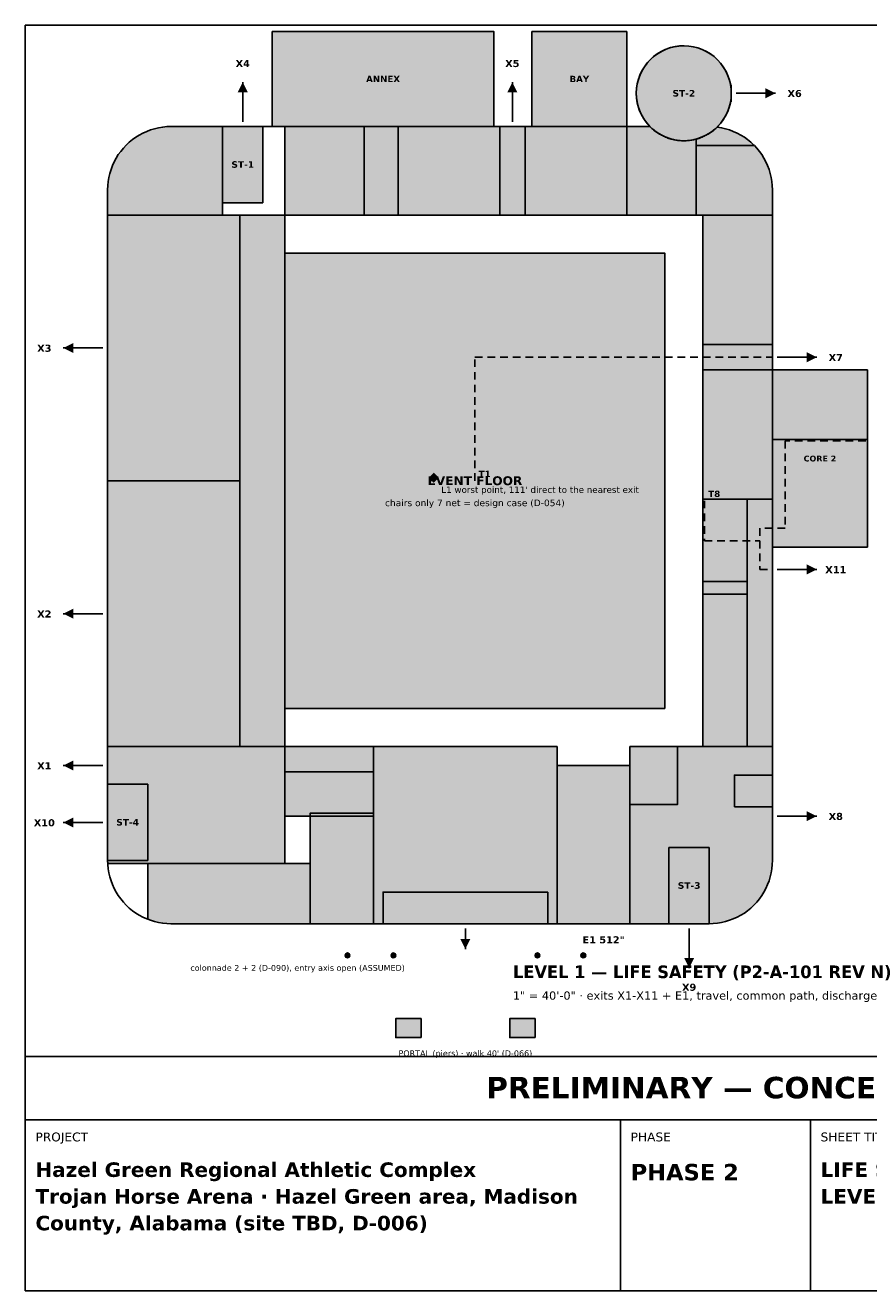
# Model space of a CAD drawing. Header units: inches. Extents: x 0.5 to 16.5, y 0.5 to 10.5.
# Tile 1 of 3: x 0.5 to 7.2, y 0.5 to 10.5. Entities that reach past the tile are written whole.
import ezdxf
from ezdxf.enums import TextEntityAlignment as Align

# ---------------------------------------------------------------- set-up
doc = ezdxf.new("R2010")
doc.units = ezdxf.units.IN
doc.header["$MEASUREMENT"] = 0
for name, color, linetype in [('A-ANNEX', 7, 'Continuous'), ('A-ANNO-TEXT', 7, 'Continuous'), ('A-COLS', 7, 'Continuous'), ('A-EXIT', 7, 'Continuous'), ('A-EXIT-DISCH', 7, 'Continuous'), ('A-EXIT-TRAVEL', 7, 'Continuous'), ('A-PORTAL', 7, 'Continuous'), ('A-ROOM', 7, 'Continuous'), ('A-STAIR', 7, 'Continuous'), ('A-WALL-EXT', 7, 'Continuous'), ('G-ANNO-TTLB', 7, 'Continuous')]:
    doc.layers.add(name, color=color, linetype=linetype)
doc.styles.add('KS-BOLD', font='DejaVuSans-Bold.ttf')
doc.styles.add('KS-REG', font='DejaVuSans.ttf')

msp = doc.modelspace()

# ---------------------------------------------------------------- hatches: boundary and pattern name
at = {"layer": 'A-ANNEX', "true_color": 0xc9ccd0}
for points in [[(4.2, 9.7), (4.2, 10.45), (2.45, 10.45), (2.45, 9.7), (4.2, 9.7)], [(5.25, 9.7), (5.25, 10.45), (4.5, 10.45), (4.5, 9.7), (5.25, 9.7)], [(7.15, 6.377), (7.15, 7.777), (6.4, 7.777), (6.4, 6.377), (7.15, 6.377)]]:
    msp.add_hatch(color=7, dxfattribs=at).paths.add_polyline_path(points)
at = {"layer": 'A-ANNO-TEXT', "true_color": 0xcc0000}
msp.add_hatch(color=7, dxfattribs=at).paths.add_polyline_path([(3.685, 6.925), (3.725, 6.965), (3.765, 6.925), (3.725, 6.885)])
at = {"layer": 'A-COLS', "true_color": 0x777777}
for points in [[(3.062, 3.15), (3.057, 3.163), (3.044, 3.169), (3.03, 3.163), (3.025, 3.15), (3.03, 3.137), (3.044, 3.131), (3.057, 3.137)], [(3.425, 3.15), (3.42, 3.163), (3.406, 3.169), (3.393, 3.163), (3.388, 3.15), (3.393, 3.137), (3.406, 3.131), (3.42, 3.137)], [(4.562, 3.15), (4.557, 3.163), (4.544, 3.169), (4.53, 3.163), (4.525, 3.15), (4.53, 3.137), (4.544, 3.131), (4.557, 3.137)], [(4.925, 3.15), (4.92, 3.163), (4.906, 3.169), (4.893, 3.163), (4.888, 3.15), (4.893, 3.137), (4.906, 3.131), (4.92, 3.137)]]:
    msp.add_hatch(color=7, dxfattribs=at).paths.add_polyline_path(points)
at = {"layer": 'A-EXIT-DISCH', "true_color": 0x1e7b34}
for points in [[(2.217, 10.05), (2.177, 9.97), (2.257, 9.97)], [(4.346, 10.05), (4.306, 9.97), (4.386, 9.97)], [(6.425, 9.963), (6.345, 10.002), (6.345, 9.923)], [(0.8, 7.95), (0.88, 7.91), (0.88, 7.99)], [(6.75, 7.877), (6.67, 7.917), (6.67, 7.837)], [(6.75, 6.2), (6.67, 6.24), (6.67, 6.16)], [(0.8, 5.85), (0.88, 5.81), (0.88, 5.89)], [(0.8, 4.65), (0.88, 4.61), (0.88, 4.69)], [(0.8, 4.2), (0.88, 4.16), (0.88, 4.24)], [(6.75, 4.25), (6.67, 4.29), (6.67, 4.21)], [(3.975, 3.2), (4.015, 3.28), (3.935, 3.28)], [(5.742, 3.05), (5.782, 3.13), (5.702, 3.13)]]:
    msp.add_hatch(color=7, dxfattribs=at).paths.add_polyline_path(points)
at = {"layer": 'A-PORTAL', "true_color": 0xcc0000}
for points in [[(3.625, 2.5), (3.625, 2.65), (3.425, 2.65), (3.425, 2.5), (3.625, 2.5)], [(4.525, 2.5), (4.525, 2.65), (4.325, 2.65), (4.325, 2.5), (4.525, 2.5)]]:
    msp.add_hatch(color=7, dxfattribs=at).paths.add_polyline_path(points)
at = {"layer": 'A-ROOM', "true_color": 0xe4e1d8}
for points in [[(1.15, 9), (1.15, 9.2), (1.151, 9.233), (1.154, 9.265), (1.16, 9.298), (1.167, 9.329), (1.177, 9.361), (1.188, 9.391), (1.202, 9.421), (1.217, 9.45), (1.234, 9.478), (1.253, 9.504), (1.274, 9.53), (1.296, 9.554), (1.32, 9.576), (1.346, 9.597), (1.372, 9.616), (1.4, 9.633), (1.429, 9.648), (1.459, 9.662), (1.489, 9.673), (1.521, 9.683), (1.552, 9.69), (1.585, 9.696), (1.617, 9.699), (1.65, 9.7), (2.058, 9.7), (2.058, 9.098), (2.058, 9), (1.15, 9)], [(2.55, 9), (2.55, 9.7), (3.175, 9.7), (3.175, 9), (2.55, 9)], [(3.175, 9), (3.175, 9.7), (3.443, 9.7), (3.443, 9), (3.175, 9)], [(3.443, 9), (3.443, 9.7), (4.246, 9.7), (4.246, 9), (3.443, 9)], [(4.446, 9), (4.446, 9.7), (5.25, 9.7), (5.25, 9), (4.446, 9)], [(5.798, 9), (5.25, 9), (5.25, 9.7), (5.432, 9.7), (5.435, 9.697), (5.441, 9.691), (5.448, 9.685), (5.455, 9.679), (5.462, 9.673), (5.469, 9.667), (5.477, 9.661), (5.484, 9.656), (5.492, 9.651), (5.499, 9.646), (5.507, 9.641), (5.515, 9.636), (5.523, 9.632), (5.531, 9.628), (5.54, 9.624), (5.548, 9.62), (5.556, 9.616), (5.565, 9.613), (5.574, 9.609), (5.582, 9.606), (5.591, 9.604), (5.6, 9.601), (5.609, 9.599), (5.618, 9.597), (5.627, 9.595), (5.636, 9.593), (5.645, 9.592), (5.654, 9.59), (5.663, 9.589), (5.672, 9.589), (5.682, 9.588), (5.691, 9.588), (5.7, 9.588), (5.709, 9.588), (5.718, 9.588), (5.728, 9.589), (5.737, 9.589), (5.746, 9.59), (5.755, 9.592), (5.764, 9.593), (5.773, 9.595), (5.782, 9.597), (5.791, 9.599), (5.798, 9.601), (5.798, 9)], [(5.798, 9.601), (5.8, 9.601), (5.809, 9.604), (5.818, 9.606), (5.826, 9.609), (5.835, 9.613), (5.844, 9.616), (5.852, 9.62), (5.86, 9.624), (5.869, 9.628), (5.877, 9.632), (5.885, 9.636), (5.893, 9.641), (5.901, 9.646), (5.908, 9.651), (5.916, 9.656), (5.923, 9.661), (5.931, 9.667), (5.938, 9.673), (5.945, 9.679), (5.952, 9.685), (5.959, 9.691), (5.964, 9.696), (5.965, 9.696), (5.998, 9.69), (6.029, 9.683), (6.061, 9.673), (6.091, 9.662), (6.121, 9.648), (6.15, 9.633), (6.178, 9.616), (6.204, 9.597), (6.23, 9.576), (6.254, 9.554), (6.257, 9.55), (5.798, 9.55), (5.798, 9.601)], [(5.798, 9), (5.798, 9.55), (6.257, 9.55), (6.276, 9.53), (6.297, 9.504), (6.316, 9.478), (6.333, 9.45), (6.348, 9.421), (6.362, 9.391), (6.373, 9.361), (6.383, 9.329), (6.39, 9.298), (6.396, 9.265), (6.399, 9.233), (6.4, 9.2), (6.4, 9), (5.798, 9)], [(2.194, 6.9), (1.15, 6.9), (1.15, 9), (2.194, 9), (2.194, 6.9)], [(5.85, 7.977), (5.85, 9), (6.4, 9), (6.4, 7.977), (5.85, 7.977)], [(5.85, 6.755), (5.85, 7.777), (6.4, 7.777), (6.4, 6.755), (5.85, 6.755)], [(7.15, 7.227), (7.15, 7.777), (6.4, 7.777), (6.4, 7.227), (7.15, 7.227)], [(7.15, 6.377), (7.15, 7.227), (6.4, 7.227), (6.4, 6.377), (7.15, 6.377)], [(2.194, 4.8), (1.15, 4.8), (1.15, 6.9), (2.194, 6.9), (2.194, 4.8)], [(5.85, 6.755), (6.2, 6.755), (6.2, 6.105), (5.85, 6.105), (5.85, 6.755)], [(5.85, 6.105), (6.2, 6.105), (6.2, 6.005), (5.85, 6.005), (5.85, 6.105)], [(5.85, 6.005), (6.2, 6.005), (6.2, 4.8), (5.85, 4.8), (5.85, 6.005)], [(5.275, 4.8), (5.65, 4.8), (5.65, 4.342), (5.275, 4.342), (5.275, 4.8)], [(5.275, 4.65), (5.275, 3.4), (4.7, 3.4), (4.7, 4.65), (5.275, 4.65)], [(6.1, 4.325), (6.1, 4.575), (6.4, 4.575), (6.4, 4.325), (6.1, 4.325)], [(3.25, 4.275), (3.25, 3.4), (2.75, 3.4), (2.75, 4.275), (3.25, 4.275)], [(2.75, 3.875), (2.75, 3.4), (1.65, 3.4), (1.617, 3.401), (1.585, 3.404), (1.552, 3.41), (1.521, 3.417), (1.489, 3.427), (1.467, 3.435), (1.467, 3.875), (2.75, 3.875)], [(4.625, 3.65), (4.625, 3.4), (3.325, 3.4), (3.325, 3.65), (4.625, 3.65)]]:
    msp.add_hatch(color=7, dxfattribs=at).paths.add_polyline_path(points)
at = {"layer": 'A-ROOM', "true_color": 0xf3f1ec}
for points in [[(4.246, 9), (4.246, 9.7), (4.446, 9.7), (4.446, 9), (4.246, 9)], [(2.194, 9), (2.55, 9), (2.55, 4.8), (2.194, 4.8), (2.194, 9)], [(5.85, 7.777), (5.85, 7.977), (6.4, 7.977), (6.4, 7.777), (5.85, 7.777)], [(6.2, 4.8), (6.2, 6.755), (6.4, 6.755), (6.4, 4.8), (6.2, 4.8)], [(2.55, 3.875), (1.151, 3.875), (1.15, 3.9), (1.467, 3.9), (1.467, 4.502), (1.15, 4.502), (1.15, 4.8), (2.55, 4.8), (2.55, 3.875)], [(2.55, 4.8), (3.25, 4.8), (3.25, 4.6), (2.55, 4.6), (2.55, 4.8)], [(4.7, 4.8), (4.7, 3.4), (3.25, 3.4), (3.25, 4.8), (4.7, 4.8)], [(6.399, 3.867), (6.396, 3.835), (6.39, 3.802), (6.383, 3.771), (6.373, 3.739), (6.362, 3.709), (6.348, 3.679), (6.333, 3.65), (6.316, 3.622), (6.297, 3.596), (6.276, 3.57), (6.254, 3.546), (6.23, 3.524), (6.204, 3.503), (6.178, 3.484), (6.15, 3.467), (6.121, 3.452), (6.091, 3.438), (6.061, 3.427), (6.029, 3.417), (5.998, 3.41), (5.965, 3.404), (5.933, 3.401), (5.9, 3.4), (5.9, 4.002), (5.583, 4.002), (5.583, 3.4), (5.275, 3.4), (5.275, 4.8), (6.4, 4.8), (6.4, 3.9), (6.399, 3.867)], [(2.55, 4.6), (3.25, 4.6), (3.25, 4.25), (2.55, 4.25), (2.55, 4.6)]]:
    msp.add_hatch(color=7, dxfattribs=at).paths.add_polyline_path(points)
at = {"layer": 'A-ROOM', "true_color": 0xf1e6cc}
msp.add_hatch(color=7, dxfattribs=at).paths.add_polyline_path([(5.55, 5.1), (5.55, 8.7), (2.55, 8.7), (2.55, 5.1), (5.55, 5.1)])
at = {"layer": 'A-STAIR', "true_color": 0xb9b3a0}
h = msp.add_hatch(color=7, dxfattribs=at)
edge = h.paths.add_edge_path()
edge.add_arc((5.7, 9.963), 0.375, 0, 360)
for points in [[(2.375, 9.098), (2.375, 9.7), (2.058, 9.7), (2.058, 9.098), (2.375, 9.098)], [(1.467, 3.9), (1.467, 4.502), (1.15, 4.502), (1.15, 3.9), (1.467, 3.9)], [(5.9, 3.4), (5.9, 4.002), (5.583, 4.002), (5.583, 3.4), (5.9, 3.4)]]:
    msp.add_hatch(color=7, dxfattribs=at).paths.add_polyline_path(points)

# ---------------------------------------------------------------- linework, layer by layer
at = {"layer": 'A-ANNEX'}
for points in [[(4.2, 9.7), (4.2, 10.45), (2.45, 10.45), (2.45, 9.7), (4.2, 9.7)], [(5.25, 9.7), (5.25, 10.45), (4.5, 10.45), (4.5, 9.7), (5.25, 9.7)], [(7.15, 6.377), (7.15, 7.777), (6.4, 7.777), (6.4, 6.377), (7.15, 6.377)]]:
    msp.add_lwpolyline(points, close=True, dxfattribs=at)
at = {"layer": 'A-COLS'}
for points in [[(3.062, 3.15), (3.057, 3.163), (3.044, 3.169), (3.03, 3.163), (3.025, 3.15), (3.03, 3.137), (3.044, 3.131), (3.057, 3.137)], [(3.425, 3.15), (3.42, 3.163), (3.406, 3.169), (3.393, 3.163), (3.388, 3.15), (3.393, 3.137), (3.406, 3.131), (3.42, 3.137)], [(4.562, 3.15), (4.557, 3.163), (4.544, 3.169), (4.53, 3.163), (4.525, 3.15), (4.53, 3.137), (4.544, 3.131), (4.557, 3.137)], [(4.925, 3.15), (4.92, 3.163), (4.906, 3.169), (4.893, 3.163), (4.888, 3.15), (4.893, 3.137), (4.906, 3.131), (4.92, 3.137)]]:
    msp.add_lwpolyline(points, close=True, dxfattribs=at)
at = {"layer": 'A-EXIT'}
for p, q in [((6.075, 9.896), (6.075, 10.029)), ((2.15, 9.7), (2.283, 9.7)), ((4.28, 9.7), (4.413, 9.7)), ((1.15, 7.883), (1.15, 8.017)), ((6.4, 7.811), (6.4, 7.944)), ((6.4, 6.133), (6.4, 6.267)), ((1.15, 5.783), (1.15, 5.917)), ((1.15, 4.583), (1.15, 4.717)), ((6.4, 4.183), (6.4, 4.317)), ((1.15, 4.133), (1.15, 4.267)), ((3.331, 3.4), (4.619, 3.4)), ((5.675, 3.4), (5.808, 3.4))]:
    msp.add_line(p, q, dxfattribs=at)
at = {"layer": 'A-EXIT-DISCH'}
for p, q in [((2.217, 9.738), (2.217, 10.05)), ((4.346, 9.738), (4.346, 10.05)), ((6.113, 9.963), (6.425, 9.963)), ((1.112, 7.95), (0.8, 7.95)), ((6.438, 7.877), (6.75, 7.877)), ((6.438, 6.2), (6.75, 6.2)), ((1.112, 5.85), (0.8, 5.85)), ((1.112, 4.65), (0.8, 4.65)), ((1.112, 4.2), (0.8, 4.2)), ((6.438, 4.25), (6.75, 4.25)), ((3.975, 3.363), (3.975, 3.2)), ((5.742, 3.363), (5.742, 3.05))]:
    msp.add_line(p, q, dxfattribs=at)
at = {"layer": 'A-EXIT-TRAVEL'}
for p, q in [((4.05, 7.877), (4.11, 7.877)), ((4.05, 7.8), (4.05, 7.86)), ((4.15, 7.877), (4.21, 7.877)), ((4.25, 7.877), (4.31, 7.877)), ((4.35, 7.877), (4.41, 7.877)), ((4.45, 7.877), (4.51, 7.877)), ((4.55, 7.877), (4.61, 7.877)), ((4.65, 7.877), (4.71, 7.877)), ((4.75, 7.877), (4.81, 7.877)), ((4.85, 7.877), (4.91, 7.877)), ((4.95, 7.877), (5.01, 7.877)), ((5.05, 7.877), (5.11, 7.877)), ((5.15, 7.877), (5.21, 7.877)), ((5.25, 7.877), (5.31, 7.877)), ((5.35, 7.877), (5.41, 7.877)), ((5.45, 7.877), (5.51, 7.877)), ((5.55, 7.877), (5.61, 7.877)), ((5.65, 7.877), (5.71, 7.877)), ((5.75, 7.877), (5.81, 7.877)), ((5.85, 7.877), (5.91, 7.877)), ((5.95, 7.877), (6.01, 7.877)), ((6.05, 7.877), (6.11, 7.877)), ((6.15, 7.877), (6.21, 7.877)), ((6.25, 7.877), (6.31, 7.877)), ((6.35, 7.877), (6.4, 7.877)), ((4.05, 7.7), (4.05, 7.76)), ((4.05, 7.6), (4.05, 7.66)), ((4.05, 7.5), (4.05, 7.56)), ((4.05, 7.4), (4.05, 7.46)), ((4.05, 7.3), (4.05, 7.36)), ((4.05, 7.2), (4.05, 7.26)), ((6.538, 7.215), (6.5, 7.215)), ((6.5, 7.215), (6.5, 7.155)), ((6.638, 7.215), (6.578, 7.215)), ((6.738, 7.215), (6.678, 7.215)), ((6.838, 7.215), (6.778, 7.215)), ((6.938, 7.215), (6.878, 7.215)), ((7.038, 7.215), (6.978, 7.215)), ((7.138, 7.215), (7.078, 7.215)), ((4.05, 7.1), (4.05, 7.16)), ((6.5, 7.115), (6.5, 7.055)), ((4.05, 7), (4.05, 7.06)), ((6.5, 7.015), (6.5, 6.955)), ((4.05, 6.9), (4.05, 6.96)), ((6.5, 6.915), (6.5, 6.855)), ((6.5, 6.815), (6.5, 6.755)), ((5.863, 6.742), (5.863, 6.683)), ((6.5, 6.715), (6.5, 6.655)), ((5.863, 6.643), (5.863, 6.582)), ((6.5, 6.615), (6.5, 6.555)), ((5.863, 6.542), (5.863, 6.482)), ((6.3, 6.525), (6.3, 6.465)), ((6.4, 6.525), (6.34, 6.525)), ((6.5, 6.525), (6.44, 6.525)), ((5.863, 6.442), (5.863, 6.425)), ((5.863, 6.425), (5.923, 6.425)), ((5.963, 6.425), (6.023, 6.425)), ((6.063, 6.425), (6.123, 6.425)), ((6.163, 6.425), (6.223, 6.425)), ((6.263, 6.425), (6.3, 6.425)), ((6.3, 6.425), (6.3, 6.365)), ((6.3, 6.425), (6.3, 6.365)), ((6.3, 6.325), (6.3, 6.265)), ((6.3, 6.325), (6.3, 6.265)), ((6.3, 6.225), (6.3, 6.2)), ((6.3, 6.225), (6.3, 6.2)), ((6.3, 6.2), (6.36, 6.2)), ((6.3, 6.2), (6.36, 6.2))]:
    msp.add_line(p, q, dxfattribs=at)
at = {"layer": 'A-PORTAL'}
for points in [[(3.625, 2.5), (3.625, 2.65), (3.425, 2.65), (3.425, 2.5), (3.625, 2.5)], [(4.525, 2.5), (4.525, 2.65), (4.325, 2.65), (4.325, 2.5), (4.525, 2.5)]]:
    msp.add_lwpolyline(points, close=True, dxfattribs=at)
at = {"layer": 'A-ROOM'}
for points in [[(1.15, 9), (1.15, 9.2), (1.151, 9.233), (1.154, 9.265), (1.16, 9.298), (1.167, 9.329), (1.177, 9.361), (1.188, 9.391), (1.202, 9.421), (1.217, 9.45), (1.234, 9.478), (1.253, 9.504), (1.274, 9.53), (1.296, 9.554), (1.32, 9.576), (1.346, 9.597), (1.372, 9.616), (1.4, 9.633), (1.429, 9.648), (1.459, 9.662), (1.489, 9.673), (1.521, 9.683), (1.552, 9.69), (1.585, 9.696), (1.617, 9.699), (1.65, 9.7), (2.058, 9.7), (2.058, 9.098), (2.058, 9), (1.15, 9)], [(2.55, 9), (2.55, 9.7), (3.175, 9.7), (3.175, 9), (2.55, 9)], [(3.175, 9), (3.175, 9.7), (3.443, 9.7), (3.443, 9), (3.175, 9)], [(3.443, 9), (3.443, 9.7), (4.246, 9.7), (4.246, 9), (3.443, 9)], [(4.246, 9), (4.246, 9.7), (4.446, 9.7), (4.446, 9), (4.246, 9)], [(4.446, 9), (4.446, 9.7), (5.25, 9.7), (5.25, 9), (4.446, 9)], [(5.798, 9), (5.25, 9), (5.25, 9.7), (5.432, 9.7), (5.435, 9.697), (5.441, 9.691), (5.448, 9.685), (5.455, 9.679), (5.462, 9.673), (5.469, 9.667), (5.477, 9.661), (5.484, 9.656), (5.492, 9.651), (5.499, 9.646), (5.507, 9.641), (5.515, 9.636), (5.523, 9.632), (5.531, 9.628), (5.54, 9.624), (5.548, 9.62), (5.556, 9.616), (5.565, 9.613), (5.574, 9.609), (5.582, 9.606), (5.591, 9.604), (5.6, 9.601), (5.609, 9.599), (5.618, 9.597), (5.627, 9.595), (5.636, 9.593), (5.645, 9.592), (5.654, 9.59), (5.663, 9.589), (5.672, 9.589), (5.682, 9.588), (5.691, 9.588), (5.7, 9.588), (5.709, 9.588), (5.718, 9.588), (5.728, 9.589), (5.737, 9.589), (5.746, 9.59), (5.755, 9.592), (5.764, 9.593), (5.773, 9.595), (5.782, 9.597), (5.791, 9.599), (5.798, 9.601), (5.798, 9)], [(5.798, 9.601), (5.8, 9.601), (5.809, 9.604), (5.818, 9.606), (5.826, 9.609), (5.835, 9.613), (5.844, 9.616), (5.852, 9.62), (5.86, 9.624), (5.869, 9.628), (5.877, 9.632), (5.885, 9.636), (5.893, 9.641), (5.901, 9.646), (5.908, 9.651), (5.916, 9.656), (5.923, 9.661), (5.931, 9.667), (5.938, 9.673), (5.945, 9.679), (5.952, 9.685), (5.959, 9.691), (5.964, 9.696), (5.965, 9.696), (5.998, 9.69), (6.029, 9.683), (6.061, 9.673), (6.091, 9.662), (6.121, 9.648), (6.15, 9.633), (6.178, 9.616), (6.204, 9.597), (6.23, 9.576), (6.254, 9.554), (6.257, 9.55), (5.798, 9.55), (5.798, 9.601)], [(5.798, 9), (5.798, 9.55), (6.257, 9.55), (6.276, 9.53), (6.297, 9.504), (6.316, 9.478), (6.333, 9.45), (6.348, 9.421), (6.362, 9.391), (6.373, 9.361), (6.383, 9.329), (6.39, 9.298), (6.396, 9.265), (6.399, 9.233), (6.4, 9.2), (6.4, 9), (5.798, 9)], [(2.194, 6.9), (1.15, 6.9), (1.15, 9), (2.194, 9), (2.194, 6.9)], [(2.194, 9), (2.55, 9), (2.55, 4.8), (2.194, 4.8), (2.194, 9)], [(5.85, 7.977), (5.85, 9), (6.4, 9), (6.4, 7.977), (5.85, 7.977)], [(5.55, 5.1), (5.55, 8.7), (2.55, 8.7), (2.55, 5.1), (5.55, 5.1)], [(5.85, 7.777), (5.85, 7.977), (6.4, 7.977), (6.4, 7.777), (5.85, 7.777)], [(5.85, 6.755), (5.85, 7.777), (6.4, 7.777), (6.4, 6.755), (5.85, 6.755)], [(7.15, 7.227), (7.15, 7.777), (6.4, 7.777), (6.4, 7.227), (7.15, 7.227)], [(7.15, 6.377), (7.15, 7.227), (6.4, 7.227), (6.4, 6.377), (7.15, 6.377)], [(2.194, 4.8), (1.15, 4.8), (1.15, 6.9), (2.194, 6.9), (2.194, 4.8)], [(5.85, 6.755), (6.2, 6.755), (6.2, 6.105), (5.85, 6.105), (5.85, 6.755)], [(6.2, 4.8), (6.2, 6.755), (6.4, 6.755), (6.4, 4.8), (6.2, 4.8)], [(5.85, 6.105), (6.2, 6.105), (6.2, 6.005), (5.85, 6.005), (5.85, 6.105)], [(5.85, 6.005), (6.2, 6.005), (6.2, 4.8), (5.85, 4.8), (5.85, 6.005)], [(2.55, 3.875), (1.151, 3.875), (1.15, 3.9), (1.467, 3.9), (1.467, 4.502), (1.15, 4.502), (1.15, 4.8), (2.55, 4.8), (2.55, 3.875)], [(2.55, 4.8), (3.25, 4.8), (3.25, 4.6), (2.55, 4.6), (2.55, 4.8)], [(4.7, 4.8), (4.7, 3.4), (3.25, 3.4), (3.25, 4.8), (4.7, 4.8)], [(6.399, 3.867), (6.396, 3.835), (6.39, 3.802), (6.383, 3.771), (6.373, 3.739), (6.362, 3.709), (6.348, 3.679), (6.333, 3.65), (6.316, 3.622), (6.297, 3.596), (6.276, 3.57), (6.254, 3.546), (6.23, 3.524), (6.204, 3.503), (6.178, 3.484), (6.15, 3.467), (6.121, 3.452), (6.091, 3.438), (6.061, 3.427), (6.029, 3.417), (5.998, 3.41), (5.965, 3.404), (5.933, 3.401), (5.9, 3.4), (5.9, 4.002), (5.583, 4.002), (5.583, 3.4), (5.275, 3.4), (5.275, 4.8), (6.4, 4.8), (6.4, 3.9), (6.399, 3.867)], [(5.275, 4.8), (5.65, 4.8), (5.65, 4.342), (5.275, 4.342), (5.275, 4.8)], [(2.55, 4.6), (3.25, 4.6), (3.25, 4.25), (2.55, 4.25), (2.55, 4.6)], [(5.275, 4.65), (5.275, 3.4), (4.7, 3.4), (4.7, 4.65), (5.275, 4.65)], [(6.1, 4.325), (6.1, 4.575), (6.4, 4.575), (6.4, 4.325), (6.1, 4.325)], [(3.25, 4.275), (3.25, 3.4), (2.75, 3.4), (2.75, 4.275), (3.25, 4.275)], [(2.75, 3.875), (2.75, 3.4), (1.65, 3.4), (1.617, 3.401), (1.585, 3.404), (1.552, 3.41), (1.521, 3.417), (1.489, 3.427), (1.467, 3.435), (1.467, 3.875), (2.75, 3.875)], [(4.625, 3.65), (4.625, 3.4), (3.325, 3.4), (3.325, 3.65), (4.625, 3.65)]]:
    msp.add_lwpolyline(points, close=True, dxfattribs=at)
at = {"layer": 'A-STAIR'}
for points in [[(2.375, 9.098), (2.375, 9.7), (2.058, 9.7), (2.058, 9.098), (2.375, 9.098)], [(1.467, 3.9), (1.467, 4.502), (1.15, 4.502), (1.15, 3.9), (1.467, 3.9)], [(5.9, 3.4), (5.9, 4.002), (5.583, 4.002), (5.583, 3.4), (5.9, 3.4)]]:
    msp.add_lwpolyline(points, close=True, dxfattribs=at)
msp.add_circle((5.7, 9.963), 0.375, dxfattribs=at)
at = {"layer": 'A-WALL-EXT'}
for p, q in [((1.617, 9.699), (1.65, 9.7)), ((1.65, 9.7), (5.432, 9.7)), ((1.346, 9.597), (1.372, 9.616)), ((1.372, 9.616), (1.4, 9.633)), ((1.4, 9.633), (1.429, 9.648)), ((1.429, 9.648), (1.459, 9.662)), ((1.459, 9.662), (1.489, 9.673)), ((1.489, 9.673), (1.521, 9.683)), ((1.521, 9.683), (1.552, 9.69)), ((1.552, 9.69), (1.585, 9.696)), ((1.585, 9.696), (1.617, 9.699)), ((5.965, 9.696), (5.998, 9.69)), ((5.998, 9.69), (6.029, 9.683)), ((6.029, 9.683), (6.061, 9.673)), ((6.061, 9.673), (6.091, 9.662)), ((6.091, 9.662), (6.121, 9.648)), ((6.121, 9.648), (6.15, 9.633)), ((6.15, 9.633), (6.178, 9.616)), ((6.178, 9.616), (6.204, 9.597)), ((1.234, 9.478), (1.253, 9.504)), ((1.253, 9.504), (1.274, 9.53)), ((1.274, 9.53), (1.296, 9.554)), ((1.296, 9.554), (1.32, 9.576)), ((1.32, 9.576), (1.346, 9.597)), ((6.204, 9.597), (6.23, 9.576)), ((6.23, 9.576), (6.254, 9.554)), ((6.254, 9.554), (6.276, 9.53)), ((6.276, 9.53), (6.297, 9.504)), ((6.297, 9.504), (6.316, 9.478)), ((1.188, 9.391), (1.202, 9.421)), ((1.202, 9.421), (1.217, 9.45)), ((1.217, 9.45), (1.234, 9.478)), ((6.316, 9.478), (6.333, 9.45)), ((6.333, 9.45), (6.348, 9.421)), ((6.348, 9.421), (6.362, 9.391)), ((1.16, 9.298), (1.167, 9.329)), ((1.167, 9.329), (1.177, 9.361)), ((1.177, 9.361), (1.188, 9.391)), ((6.362, 9.391), (6.373, 9.361)), ((6.373, 9.361), (6.383, 9.329)), ((6.383, 9.329), (6.39, 9.298)), ((1.15, 9.2), (1.151, 9.233)), ((1.15, 3.9), (1.15, 9.2)), ((1.151, 9.233), (1.154, 9.265)), ((1.154, 9.265), (1.16, 9.298)), ((6.39, 9.298), (6.396, 9.265)), ((6.396, 9.265), (6.399, 9.233)), ((6.399, 9.233), (6.4, 9.2)), ((6.4, 9.2), (6.4, 3.9)), ((1.151, 3.867), (1.15, 3.9)), ((6.4, 3.9), (6.399, 3.867)), ((1.154, 3.835), (1.151, 3.867)), ((1.16, 3.802), (1.154, 3.835)), ((1.167, 3.771), (1.16, 3.802)), ((6.39, 3.802), (6.383, 3.771)), ((6.396, 3.835), (6.39, 3.802)), ((6.399, 3.867), (6.396, 3.835)), ((1.177, 3.739), (1.167, 3.771)), ((1.188, 3.709), (1.177, 3.739)), ((1.202, 3.679), (1.188, 3.709)), ((6.362, 3.709), (6.348, 3.679)), ((6.373, 3.739), (6.362, 3.709)), ((6.383, 3.771), (6.373, 3.739)), ((1.217, 3.65), (1.202, 3.679)), ((1.234, 3.622), (1.217, 3.65)), ((1.253, 3.596), (1.234, 3.622)), ((6.316, 3.622), (6.297, 3.596)), ((6.333, 3.65), (6.316, 3.622)), ((6.348, 3.679), (6.333, 3.65)), ((1.274, 3.57), (1.253, 3.596)), ((1.296, 3.546), (1.274, 3.57)), ((1.32, 3.524), (1.296, 3.546)), ((1.346, 3.503), (1.32, 3.524)), ((1.372, 3.484), (1.346, 3.503)), ((6.204, 3.503), (6.178, 3.484)), ((6.23, 3.524), (6.204, 3.503)), ((6.254, 3.546), (6.23, 3.524)), ((6.276, 3.57), (6.254, 3.546)), ((6.297, 3.596), (6.276, 3.57)), ((1.4, 3.467), (1.372, 3.484)), ((1.429, 3.452), (1.4, 3.467)), ((1.459, 3.438), (1.429, 3.452)), ((1.489, 3.427), (1.459, 3.438)), ((1.521, 3.417), (1.489, 3.427)), ((1.552, 3.41), (1.521, 3.417)), ((1.585, 3.404), (1.552, 3.41)), ((1.617, 3.401), (1.585, 3.404)), ((1.65, 3.4), (1.617, 3.401)), ((5.9, 3.4), (1.65, 3.4)), ((5.933, 3.401), (5.9, 3.4)), ((5.965, 3.404), (5.933, 3.401)), ((5.998, 3.41), (5.965, 3.404)), ((6.029, 3.417), (5.998, 3.41)), ((6.061, 3.427), (6.029, 3.417)), ((6.091, 3.438), (6.061, 3.427)), ((6.121, 3.452), (6.091, 3.438)), ((6.15, 3.467), (6.121, 3.452)), ((6.178, 3.484), (6.15, 3.467))]:
    msp.add_line(p, q, dxfattribs=at)
msp.add_arc((5.7, 9.963), 0.375, 314.6815, 224.4311, dxfattribs=at)
at = {"layer": 'G-ANNO-TTLB'}
for p, q in [((0.5, 1.85), (16.5, 1.85)), ((5.2, 0.5), (5.2, 1.85)), ((6.7, 0.5), (6.7, 1.85))]:
    msp.add_line(p, q, dxfattribs=at)
for points in [[(0.5, 0.5), (16.5, 0.5), (16.5, 10.5), (0.5, 10.5)], [(0.5, 1.85), (16.5, 1.85), (16.5, 2.35), (0.5, 2.35)]]:
    msp.add_lwpolyline(points, close=True, dxfattribs=at)

# ---------------------------------------------------------------- texts
at = {"layer": 'A-ANNO-TEXT'}
for s, height, style, p in [('ANNEX', 0.05, 'KS-BOLD', (3.325, 10.051)), ('BAY', 0.05, 'KS-BOLD', (4.875, 10.051)), ('ST-2', 0.052, 'KS-BOLD', (5.7, 9.937)), ('ST-1', 0.052, 'KS-BOLD', (2.217, 9.374)), ('CORE 2', 0.046, 'KS-BOLD', (6.775, 7.053)), ('EVENT FLOOR', 0.07, 'KS-BOLD', (4.05, 6.866)), ('chairs only 7 net = design case (D-054)', 0.052, 'KS-REG', (4.05, 6.7)), ('ST-4', 0.052, 'KS-BOLD', (1.308, 4.176)), ('ST-3', 0.052, 'KS-BOLD', (5.742, 3.676)), ('colonnade 2 + 2 (D-090), entry axis open (ASSUMED)', 0.046, 'KS-REG', (2.65, 3.028)), ("PORTAL (piers) · walk 40' (D-066)", 0.046, 'KS-REG', (3.975, 2.353))]:
    msp.add_text(s, height=height, dxfattribs=dict(at, style=style)).set_placement(p, align=Align.CENTER)
for s, height, style, p in [('T1', 0.05, 'KS-BOLD', (4.08, 6.93)), ("L1 worst point, 111' direct to the nearest exit", 0.05, 'KS-REG', (3.785, 6.805)), ('T8', 0.05, 'KS-BOLD', (5.893, 6.772)), ('LEVEL 1 — LIFE SAFETY (P2-A-101 REV N)', 0.1, 'KS-BOLD', (4.35, 2.97)), ('1" = 40\'-0" · exits X1-X11 + E1, travel, common path, discharge · no bus loop (D-087)', 0.065, 'KS-REG', (4.35, 2.8))]:
    msp.add_text(s, height=height, dxfattribs=dict(at, style=style)).set_placement(p)
at = {"layer": 'A-EXIT', "style": 'KS-BOLD'}
for s, p in [('X4', (2.217, 10.17)), ('X5', (4.346, 10.17)), ('X6', (6.575, 9.933)), ('X3', (0.65, 7.92)), ('X7', (6.9, 7.847)), ('X11', (6.9, 6.17)), ('X2', (0.65, 5.82)), ('X1', (0.65, 4.62)), ('X10', (0.65, 4.17)), ('X8', (6.9, 4.22)), ('X9', (5.742, 2.87))]:
    msp.add_text(s, height=0.056, dxfattribs=at).set_placement(p, align=Align.CENTER)
msp.add_text('E1 512"', height=0.056, dxfattribs=at).set_placement((4.9, 3.245))
at = {"layer": 'G-ANNO-TTLB', "style": 'KS-BOLD'}
msp.add_text('PRELIMINARY — CONCEPTUAL DESIGN — NOT FOR CONSTRUCTION', height=0.17, dxfattribs=at).set_placement((8.5, 2.02), align=Align.CENTER)
at = {"layer": 'G-ANNO-TTLB'}
for s, height, style, p in [('PROJECT', 0.07, 'KS-REG', (0.58, 1.68)), ('PHASE', 0.07, 'KS-REG', (5.28, 1.68)), ('SHEET TITLE', 0.07, 'KS-REG', (6.78, 1.68)), ('Hazel Green Regional Athletic Complex', 0.115, 'KS-BOLD', (0.58, 1.399)), ('PHASE 2', 0.13, 'KS-BOLD', (5.28, 1.372)), ('LIFE SAFETY PLAN', 0.115, 'KS-BOLD', (6.78, 1.399)), ('Trojan Horse Arena · Hazel Green area, Madison', 0.115, 'KS-BOLD', (0.58, 1.188)), ('LEVELS 1 + 2 · SCHEMATIC', 0.115, 'KS-BOLD', (6.78, 1.188)), ('County, Alabama (site TBD, D-006)', 0.115, 'KS-BOLD', (0.58, 0.977))]:
    msp.add_text(s, height=height, dxfattribs=dict(at, style=style)).set_placement(p)

doc.saveas('drawing.dxf')
